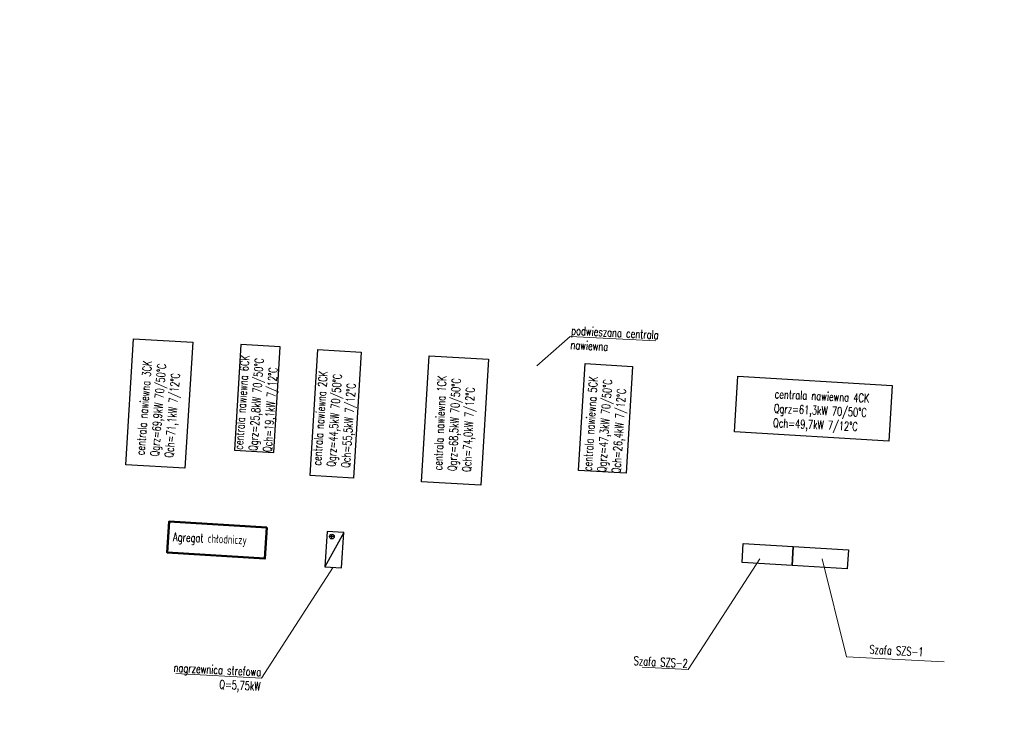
# Model space of a CAD drawing. Header units: centimetres. Extents: x -23924 to 38343, y -27758 to 22869.
# Tile 32 of 256: x -2572 to 279, y -22540 to -20526. Entities that reach past the tile are written whole.
import ezdxf
from ezdxf import colors
from ezdxf.entities.mleader import LeaderData, LeaderLine
from ezdxf.enums import TextEntityAlignment as Align
from ezdxf.math import Vec2, Vec3

# ---------------------------------------------------------------- set-up
doc = ezdxf.new("R2010")
doc.units = ezdxf.units.CM
doc.layers.add('IS-centrale', color=7, linetype='Continuous', lineweight=30)
doc.layers.add('IS-co-opis', color=7, linetype='Continuous', lineweight=20)
doc.styles.add('IS', font='simplex.shx', dxfattribs={"width": 0.7})

# ---------------------------------------------------------------- blocks, each defined once
blk = doc.blocks.new('_None')

msp = doc.modelspace()

# ---------------------------------------------------------------- linework, layer by layer
for points in [[(-480.24, -22098.01), (-476.89, -22043.11), (-332.16, -22051.95), (-335.51, -22106.85)], [(-335.51, -22106.85), (-332.16, -22051.95), (-172.45, -22061.71), (-175.81, -22116.6), (-335.51, -22106.85)]]:
    msp.add_lwpolyline(points, close=True)
at = {"layer": 'IS-centrale'}
for p, q in [((-1634.02, -22011.07), (-1688.6, -22110.26)), ((-1663.45, -22022.79), (-1673.09, -22022.79)), ((-1668.27, -22027.61), (-1668.27, -22017.97))]:
    msp.add_line(p, q, dxfattribs=at)
for points in [[(-2242.59, -21449.86), (-2071.45, -21460.29), (-2093.69, -21825.04), (-2264.82, -21814.61)], [(-1817.85, -21473.79), (-1931.66, -21466.85), (-1950.28, -21772.24), (-1836.47, -21779.18)], [(-1708.54, -21481.41), (-1583.42, -21489.04), (-1605.66, -21853.79), (-1730.78, -21846.17)], [(-1386.23, -21499.09), (-1215.1, -21509.52), (-1237.34, -21874.28), (-1408.47, -21863.84)], [(-935.05, -21521.87), (-797.68, -21530.24), (-816.53, -21839.47), (-953.9, -21831.1)], [(-492.84, -21558.2), (-45.48, -21585.48), (-55.31, -21746.67), (-502.67, -21719.4)], [(-1634.02, -22011.07), (-1682.37, -22008.13), (-1688.6, -22110.26), (-1640.24, -22113.21)]]:
    msp.add_lwpolyline(points, close=True, dxfattribs=at)
at = {"layer": 'IS-centrale', "color": 1, "lineweight": 50, "true_color": 0xec0100}
msp.add_lwpolyline([(-1856.71, -21996.6), (-2139.69, -21979.35), (-2145.17, -22069.18), (-1862.19, -22086.43)], close=True, dxfattribs=at)
at = {"layer": 'IS-centrale'}
msp.add_circle((-1668.27, -22022.79), 6.82, dxfattribs=at)
at = {"layer": 'IS-co-opis'}
msp.add_line((104.43, -22385.81), (104.43, -22385.81), dxfattribs=at)
for points in [[(-248.12, -22087.43), (-178.02, -22371.01)], [(-178.02, -22371.01), (104.43, -22385.81)]]:
    msp.add_lwpolyline(points, dxfattribs=at)

# ---------------------------------------------------------------- texts
at = {"layer": 'IS-co-opis', "style": 'IS', "width": 0.7}
for s, rotation, p in [('centrala nawiewna 3CK', 85.44368, (-2223.71, -21786.92)), ('centrala nawiewna 6CK', 85.93903, (-1938.79, -21771.26)), ('Qgrz=69,9kW 70/50%%DC', 85.44368, (-2182.1, -21790.58)), ('Qgrz=25,8kW 70/50%%DC', 85.93903, (-1897.15, -21774.56)), ('Qch=71,1kW 7/12°C', 85.44368, (-2140.49, -21794.24)), ('Qch=19,1kW 7/12%%DC', 85.93903, (-1855.51, -21777.86)), ('centrala nawiewna 2CK', 86.0301, (-1712.25, -21817.17)), ('Qgrz=44,5kW 70/50°C', 86.0301, (-1670.6, -21820.4)), ('centrala nawiewna 1CK', 87.37233, (-1361.82, -21830.97)), ('centrala nawiewna 5CK', 86.19018, (-928.83, -21833.06)), ('Qch=55,5kW 7/12%%DC', 86.0301, (-1628.95, -21823.63)), ('Qgrz=68,5kW 70/50°C', 87.37233, (-1320.11, -21833.22)), ('Qgrz=47,3kW 70/50%%DC', 86.19018, (-887.18, -21836.18)), ('centrala nawiewna 4CK', 357.37233, (-386.13, -21609.77)), ('Qch=74,0kW 7/12%%DC', 87.37233, (-1278.4, -21835.48)), ('Qch=26,4kW 7/12°C', 86.19018, (-845.52, -21839.3)), ('Qgrz=61,3kW 70/50°C', 357.37233, (-388.38, -21651.48)), ('Qch=49,7kW 7/12°C', 357.37233, (-390.64, -21693.19)), ('Agregat chłodniczy ', 357.37233, (-2128.24, -22023.37))]:
    msp.add_text(s, height=25, rotation=rotation, dxfattribs=at).set_placement(p, align=Align.MIDDLE_LEFT)
at = {"layer": 'IS-co-opis', "insert": (45.48, -22344.85), "char_height": 25, "attachment_point": 3, "rotation": 357, "style": 'IS'}
msp.add_mtext('Szafa SZS-1', dxfattribs=at)

# ---------------------------------------------------------------- leaders
at = {"layer": 'IS-co-opis'}
ml = msp.add_multileader_mtext('Standard', dxfattribs=at)
ml.set_content('podwieszana centrala\\Pnawiewna', color=256, style='IS')
ml.set_leader_properties(color=256, linetype='ByLayer', lineweight=-1)
ml.set_arrow_properties(name='NONE')
ml.build(insert=Vec2(0, 0))
ml.multileader.update_dxf_attribs({"text_left_attachment_type": 6, "text_right_attachment_type": 6, "dogleg_length": 0, "arrow_head_size": 0})
ctx = ml.context
ctx.base_point, ctx.char_height, ctx.arrow_head_size, ctx.plane_origin, ctx.plane_x_axis, ctx.plane_y_axis = Vec3(-978.06, -21443.04), 25, 0, Vec3(-1149.54, -21065.68), Vec3(0.9986295, -0.052336), Vec3(0.052336, 0.9986295)
ctx.left_attachment, ctx.right_attachment = 6, 6
notes = []
notes.append((ctx, [(0, (1, 1, 0), (-978.06, -21443.04), (0.9986295, -0.052336), 0, [(0, [(-1075.3, -21528.83)], 0, [])])]))
ctx.mtext.insert, ctx.mtext.text_direction, ctx.mtext.rotation, ctx.mtext.flow_direction = Vec3(-974.5, -21413.19), Vec3(0.9986295, -0.052336), 6.2308254, 5
ml = msp.add_multileader_mtext('Standard', dxfattribs=at)
ml.set_content('Szafa SZS-2', color=256, style='IS')
ml.set_leader_properties(color=256, linetype='ByLayer', lineweight=-1)
ml.set_arrow_properties(name='NONE')
ml.build(insert=Vec2(0, 0))
ml.multileader.update_dxf_attribs({"text_left_attachment_type": 6, "text_right_attachment_type": 6, "dogleg_length": 0, "arrow_head_size": 0})
ctx = ml.context
ctx.base_point, ctx.char_height, ctx.arrow_head_size, ctx.plane_origin, ctx.plane_x_axis, ctx.plane_y_axis = Vec3(-812.06, -22398.83), 25, 0, Vec3(-525.77, -21923.67), Vec3(0.9986295, -0.052336), Vec3(0.052336, 0.9986295)
ctx.left_attachment, ctx.right_attachment, ctx.text_align_type = 6, 6, 2
notes.append((ctx, [(0, (1, 1, 0), (-636.63, -22408.03), (-0.9986295, 0.052336), 0, [(0, [(-429.31, -22087.05)], 0, [])])]))
ctx.mtext.insert, ctx.mtext.text_direction, ctx.mtext.rotation, ctx.mtext.alignment, ctx.mtext.flow_direction = Vec3(-637.06, -22377.96), Vec3(0.9986295, -0.052336), 6.2308254, 3, 5
ml = msp.add_multileader_mtext('Standard', dxfattribs=at)
ml.set_content('nagrzewnica strefowa\\PQ=5,75kW', color=256, style='IS')
ml.set_leader_properties(color=256, linetype='ByLayer', lineweight=-1)
ml.set_arrow_properties(name='NONE')
ml.build(insert=Vec2(0, 0))
ml.multileader.update_dxf_attribs({"text_left_attachment_type": 6, "text_right_attachment_type": 6, "dogleg_length": 0, "arrow_head_size": 0})
ctx = ml.context
ctx.base_point, ctx.char_height, ctx.arrow_head_size, ctx.plane_origin, ctx.plane_x_axis, ctx.plane_y_axis = Vec3(-2156.18, -22417.8), 25, 0, Vec3(-1760.87, -21948.35), Vec3(0.9986295, -0.052336), Vec3(0.052336, 0.9986295)
ctx.left_attachment, ctx.right_attachment, ctx.text_align_type = 6, 6, 2
notes.append((ctx, [(0, (1, 1, 0), (-1871.74, -22432.71), (-0.9986295, 0.052336), 0, [(0, [(-1664.42, -22111.73)], 0, [])])]))
ctx.mtext.insert, ctx.mtext.text_direction, ctx.mtext.rotation, ctx.mtext.alignment, ctx.mtext.flow_direction = Vec3(-1872.17, -22402.65), Vec3(0.9986295, -0.052336), 6.2308254, 3, 5
for ctx, leaders in notes:
    for number, flags, end, landing, length, lines in leaders:
        leader = LeaderData()
        leader.index, (leader.has_last_leader_line, leader.has_dogleg_vector, leader.attachment_direction) = number, flags
        leader.last_leader_point, leader.dogleg_vector, leader.dogleg_length = Vec3(end), Vec3(landing), length
        for number, points, colour, breaks in lines:
            line = LeaderLine()
            line.index, line.vertices, line.color, line.breaks = number, Vec3.list(points), colors.encode_raw_color(colour), breaks
            leader.lines.append(line)
        ctx.leaders.append(leader)

doc.saveas('drawing.dxf')
